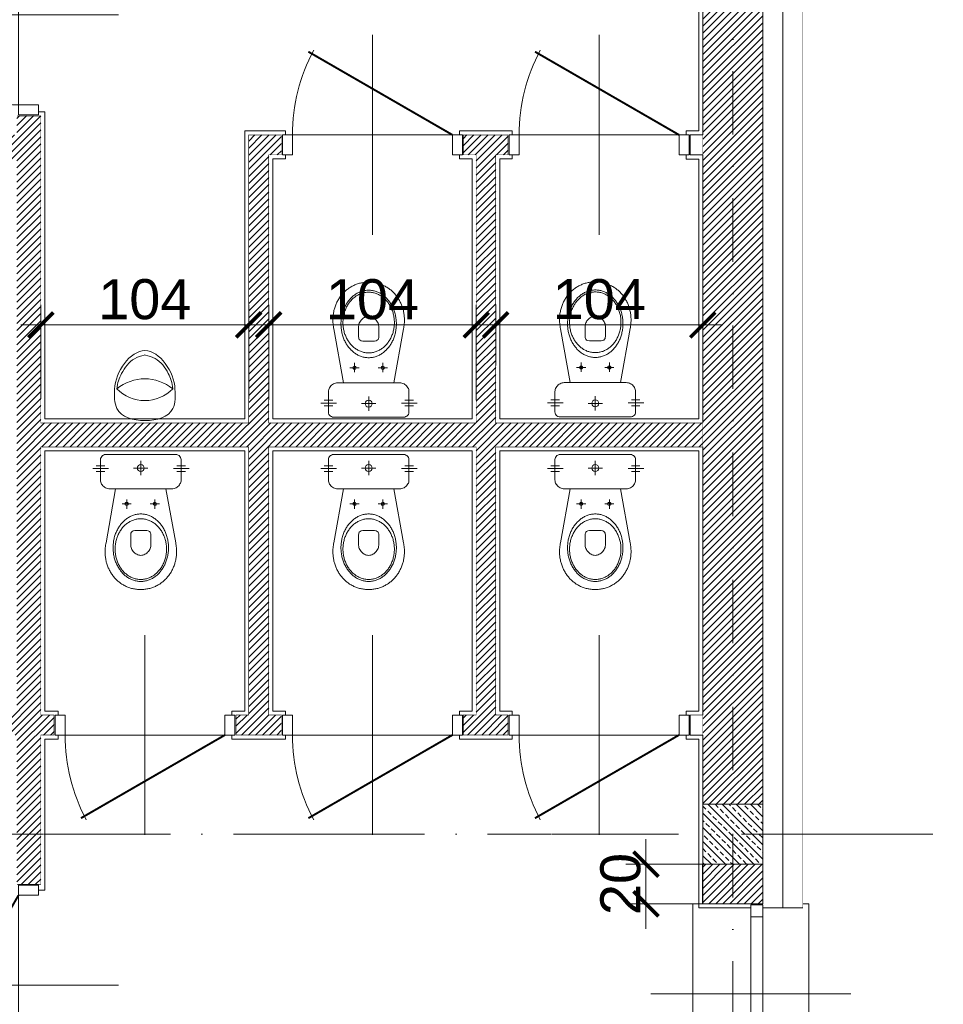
# Model space of a CAD drawing. Extents: x 4615668 to 9294084, y 5331114 to 10688993.
# Tile 24 of 181: x 4652300 to 4652762, y 5336147 to 5336640. Entities that reach past the tile are written whole.
import ezdxf
from ezdxf import colors
from ezdxf.entities.mleader import LeaderData, LeaderLine
from ezdxf.math import Vec2, Vec3

# ---------------------------------------------------------------- set-up
doc = ezdxf.new("R2010")
doc.units = 0
doc.header["$MEASUREMENT"] = 0
doc.linetypes.add('DASHDOT', pattern=[25.4, 12.7, -6.35, 0, -6.35])
doc.linetypes.add('l217_500', pattern=[2, 1.5, -0.5])
for name, color, linetype in [('DIM', 7, 'Continuous'), ('MEBLE', 41, 'Continuous'), ('sciany', 1, 'Continuous'), ('STOLARKA', 4, 'Continuous')]:
    doc.layers.add(name, color=color, linetype=linetype)
for name, color, linetype, lineweight in [('gr_klasy', 7, 'l217_500', 13), ('hatch', 253, 'Continuous', 0), ('ocieplenie', 214, 'Continuous', 13), ('Osie', 175, 'DASHDOT', 9), ('sciany - mur', 1, 'Continuous', 30), ('tynk', 252, 'Continuous', 5), ('WYPOSAŻENIE', 223, 'Continuous', 9)]:
    doc.layers.add(name, color=color, linetype=linetype, lineweight=lineweight)
doc.styles.add('Arial Narrow 20', font='arial.ttf', dxfattribs={"height": 20})
doc.styles.get("Standard").update_dxf_attribs({"font": 'txt.shx'})
doc.linetypes.add('BATTING', pattern='A,0.00254,-2.54,[134,ltypeshp.shx,S=2.54,R=0,X=-2.54,Y=0],-5.08,[134,ltypeshp.shx,S=2.54,R=180,X=2.54,Y=0],-2.54', length=10.16254)
doc.dimstyles.new('1do100 ok', dxfattribs={"dimscale": 0.5, "dimtxt": 12, "dimasz": 25, "dimexe": 20, "dimexo": 0, "dimgap": 5, "dimtad": 1, "dimdec": 0, "dimzin": 9, "dimtxsty": 'Arial Narrow 20', "dimblk": 'ARCHTICK', "dimcen": 3, "dimdle": 20, "dimclrd": 256, "dimclre": 256, "dimclrt": 256, "dimadec": 0, "dimazin": 2, "dimtfac": 1, "dimtdec": 0, "dimtix": 1, "dimtmove": 2, "dimatfit": 3, "dimldrblk": 'NONE', "dimfxl": 0, "dimtvp": 1, "dimtolj": 1, "dimtzin": 0, "dimlwd": 5, "dimlwe": 5, "dimarcsym": 0})

# ---------------------------------------------------------------- blocks, each defined once
blk = doc.blocks.new('G$C61CBF25F')
at = {"layer": 'Osie', "lineweight": 0, "ltscale": 2.5}
for p, q in [((1425, 0), (1425, 1880)), ((1525, 1240), (-5, 1240))]:
    blk.add_line(p, q, dxfattribs=at)
blk = doc.blocks.new('G$CF45FC2ED')
at = {"layer": 'STOLARKA', "color": 252, "linetype": 'Continuous', "lineweight": 0}
for p, q in [((45, 100), (45, 0)), ((85, 50), (5, 50))]:
    blk.add_line(p, q, dxfattribs=at)
at = {"layer": 'STOLARKA', "color": 252, "linetype": 'Continuous', "lineweight": 0, "const_width": 1}
blk.add_lwpolyline([(5, 50), (77.06, 91.6)], dxfattribs=at)
at = {"layer": 'STOLARKA', "color": 252, "linetype": 'Continuous', "lineweight": 0}
for points in [[(5, 40), (5, 50), (0, 50), (0, 40)], [(85, 40), (85, 50), (90, 50), (90, 40)]]:
    blk.add_lwpolyline(points, close=True, dxfattribs=at)
blk.add_arc((-5, 50), 90, 0, 28.0898, dxfattribs=at)
blk = doc.blocks.new('A$C074B312D')
at = {"layer": 'WYPOSAŻENIE', "linetype": 'Continuous'}
for points in [[(6.41, 67.54), (41.41, 67.54), (42.02, 67.48), (42.58, 67.29), (43.07, 66.99), (43.49, 66.6), (43.8, 66.13), (44, 65.6), (44.07, 65.03), (44.07, 65.03), (44.07, 54.82), (44.04, 54.29), (43.93, 53.77), (43.76, 53.27), (43.52, 52.8), (43.23, 52.35), (42.89, 51.93), (42.5, 51.56), (42.06, 51.23), (41.59, 50.95), (41.08, 50.72), (40.54, 50.55), (39.98, 50.44), (39.39, 50.41), (8.43, 50.41), (7.86, 50.44), (7.31, 50.55), (6.78, 50.72), (6.28, 50.95), (5.8, 51.23), (5.36, 51.56), (4.97, 51.93), (4.62, 52.35), (4.32, 52.79), (4.08, 53.27), (3.9, 53.77), (3.79, 54.29), (3.75, 54.82), (3.75, 65.03), (3.82, 65.6), (4.02, 66.13), (4.34, 66.6), (4.75, 66.99), (5.24, 67.29), (5.8, 67.48), (6.41, 67.54), (6.41, 67.54)], [(1.63, 61.95), (5.94, 61.95)], [(23.91, 62.48), (24.58, 62.35), (25.12, 61.98), (25.49, 61.43), (25.62, 60.77), (25.49, 60.1), (25.12, 59.56), (24.58, 59.19), (23.91, 59.05), (23.24, 59.19), (22.7, 59.56), (22.33, 60.1), (22.2, 60.77), (22.33, 61.43), (22.7, 61.98), (23.24, 62.35), (23.91, 62.48)], [(41.96, 61.95), (46.27, 61.95)], [(1.63, 59.02), (5.94, 59.02)], [(41.96, 59.02), (46.27, 59.02)], [(6.51, 23.42), (11.31, 50.41)], [(36.51, 50.41), (41.36, 23.4)], [(16.85, 43.65), (17.26, 43.54), (17.55, 43.25), (17.66, 42.84), (17.55, 42.44), (17.26, 42.15), (16.85, 42.04), (16.45, 42.15), (16.16, 42.44), (16.05, 42.84), (16.16, 43.25), (16.45, 43.54), (16.85, 43.65)], [(30.97, 43.65), (31.37, 43.54), (31.66, 43.25), (31.77, 42.84), (31.66, 42.44), (31.37, 42.15), (30.97, 42.04), (30.56, 42.15), (30.27, 42.44), (30.16, 42.84), (30.27, 43.25), (30.56, 43.54), (30.97, 43.65)], [(23.91, 37.81), (23.44, 37.8), (22.96, 37.77), (22.5, 37.72), (22.03, 37.66), (21.58, 37.57), (21.12, 37.47), (20.68, 37.34), (20.23, 37.2), (19.8, 37.05), (19.37, 36.88), (18.94, 36.69), (18.52, 36.48), (18.11, 36.26), (17.71, 36.02), (17.31, 35.77), (16.92, 35.5), (16.54, 35.22), (16.17, 34.92), (15.81, 34.61), (15.45, 34.28), (15.1, 33.95), (14.76, 33.59), (14.44, 33.23), (14.12, 32.85), (13.81, 32.47), (13.51, 32.07), (13.22, 31.65), (12.94, 31.23), (12.68, 30.8), (12.42, 30.35), (12.18, 29.9), (11.95, 29.44), (11.73, 28.96), (11.52, 28.48), (11.32, 27.99), (11.14, 27.49), (10.97, 26.98), (10.82, 26.46), (10.67, 25.94), (10.55, 25.4), (10.43, 24.87), (10.33, 24.32), (10.25, 23.77), (10.18, 23.21), (10.12, 22.65), (10.08, 22.08), (10.06, 21.5), (10.05, 20.92), (10.05, 20.92), (10.06, 20.34), (10.08, 19.77), (10.12, 19.2), (10.18, 18.64), (10.25, 18.08), (10.33, 17.53), (10.43, 16.98), (10.55, 16.44), (10.67, 15.91), (10.82, 15.39), (10.97, 14.87), (11.14, 14.36), (11.32, 13.86), (11.52, 13.37), (11.73, 12.89), (11.95, 12.41), (12.18, 11.95), (12.42, 11.49), (12.68, 11.05), (12.94, 10.62), (13.22, 10.19), (13.51, 9.78), (13.81, 9.38), (14.12, 8.99), (14.44, 8.62), (14.76, 8.25), (15.1, 7.9), (15.45, 7.56), (15.81, 7.24), (16.17, 6.93), (16.54, 6.63), (16.92, 6.35), (17.31, 6.08), (17.71, 5.83), (18.11, 5.59), (18.52, 5.37), (18.94, 5.16), (19.37, 4.97), (19.8, 4.8), (20.23, 4.64), (20.68, 4.5), (21.12, 4.38), (21.58, 4.28), (22.03, 4.19), (22.5, 4.13), (22.96, 4.08), (23.44, 4.05), (23.91, 4.04), (23.91, 4.04), (24.39, 4.05), (24.86, 4.08), (25.32, 4.13), (25.79, 4.19), (26.25, 4.28), (26.7, 4.38), (27.15, 4.5), (27.59, 4.64), (28.02, 4.8), (28.46, 4.97), (28.88, 5.16), (29.3, 5.37), (29.71, 5.59), (30.11, 5.83), (30.51, 6.08), (30.9, 6.35), (31.28, 6.63), (31.65, 6.93), (32.02, 7.24), (32.37, 7.56), (32.72, 7.9), (33.06, 8.25), (33.39, 8.62), (33.7, 8.99), (34.01, 9.38), (34.31, 9.78), (34.6, 10.19), (34.88, 10.62), (35.14, 11.05), (35.4, 11.49), (35.64, 11.95), (35.87, 12.41), (36.09, 12.89), (36.3, 13.37), (36.5, 13.86), (36.68, 14.36), (36.85, 14.87), (37, 15.39), (37.15, 15.91), (37.28, 16.44), (37.39, 16.98), (37.49, 17.53), (37.57, 18.08), (37.65, 18.64), (37.7, 19.2), (37.74, 19.77), (37.76, 20.34), (37.77, 20.92), (37.77, 20.92), (37.76, 21.5), (37.74, 22.08), (37.7, 22.65), (37.65, 23.21), (37.57, 23.77), (37.49, 24.32), (37.39, 24.87), (37.28, 25.4), (37.15, 25.94), (37, 26.46), (36.85, 26.98), (36.68, 27.49), (36.5, 27.99), (36.3, 28.48), (36.09, 28.96), (35.87, 29.44), (35.64, 29.9), (35.4, 30.35), (35.14, 30.8), (34.88, 31.23), (34.6, 31.65), (34.31, 32.07), (34.01, 32.47), (33.7, 32.85), (33.39, 33.23), (33.06, 33.59), (32.72, 33.95), (32.37, 34.28), (32.02, 34.61), (31.65, 34.92), (31.28, 35.22), (30.9, 35.5), (30.51, 35.77), (30.11, 36.02), (29.71, 36.26), (29.3, 36.48), (28.88, 36.69), (28.46, 36.88), (28.02, 37.05), (27.59, 37.2), (27.15, 37.34), (26.7, 37.47), (26.25, 37.57), (25.79, 37.66), (25.32, 37.72), (24.86, 37.77), (24.39, 37.8), (23.91, 37.81), (23.91, 37.81)], [(23.91, 35.41), (23.43, 35.4), (22.95, 35.37), (22.48, 35.31), (22.01, 35.24), (21.55, 35.15), (21.09, 35.04), (20.64, 34.91), (20.2, 34.76), (19.76, 34.6), (19.33, 34.41), (18.91, 34.21), (18.49, 33.99), (18.08, 33.76), (17.68, 33.51), (17.29, 33.24), (16.91, 32.96), (16.54, 32.66), (16.17, 32.34), (15.82, 32.02), (15.47, 31.68), (15.14, 31.32), (14.82, 30.95), (14.5, 30.57), (14.2, 30.18), (13.91, 29.77), (13.64, 29.35), (13.37, 28.92), (13.12, 28.48), (12.88, 28.03), (12.65, 27.57), (12.44, 27.09), (12.24, 26.61), (12.05, 26.12), (11.88, 25.62), (11.73, 25.11), (11.59, 24.6), (11.46, 24.07), (11.35, 23.54), (11.26, 23), (11.18, 22.46), (11.12, 21.91), (11.07, 21.35), (11.05, 20.79), (11.04, 20.22), (11.04, 20.22), (11.05, 19.65), (11.07, 19.09), (11.12, 18.53), (11.18, 17.98), (11.26, 17.44), (11.35, 16.9), (11.46, 16.37), (11.59, 15.84), (11.73, 15.33), (11.88, 14.82), (12.05, 14.32), (12.24, 13.83), (12.44, 13.35), (12.65, 12.87), (12.88, 12.41), (13.12, 11.96), (13.37, 11.52), (13.64, 11.09), (13.91, 10.67), (14.2, 10.26), (14.5, 9.87), (14.82, 9.49), (15.14, 9.12), (15.47, 8.76), (15.82, 8.42), (16.17, 8.1), (16.54, 7.78), (16.91, 7.48), (17.29, 7.2), (17.68, 6.93), (18.08, 6.68), (18.49, 6.45), (18.91, 6.23), (19.33, 6.03), (19.76, 5.84), (20.2, 5.68), (20.64, 5.53), (21.09, 5.4), (21.55, 5.29), (22.01, 5.2), (22.48, 5.13), (22.95, 5.07), (23.43, 5.04), (23.91, 5.03), (23.91, 5.03), (24.39, 5.04), (24.87, 5.07), (25.34, 5.13), (25.81, 5.2), (26.27, 5.29), (26.73, 5.4), (27.18, 5.53), (27.62, 5.68), (28.06, 5.84), (28.49, 6.03), (28.91, 6.23), (29.33, 6.45), (29.74, 6.68), (30.14, 6.93), (30.53, 7.2), (30.91, 7.48), (31.28, 7.78), (31.65, 8.1), (32, 8.42), (32.35, 8.76), (32.68, 9.12), (33, 9.49), (33.32, 9.87), (33.62, 10.26), (33.91, 10.67), (34.19, 11.09), (34.45, 11.52), (34.7, 11.96), (34.94, 12.41), (35.17, 12.87), (35.38, 13.35), (35.58, 13.83), (35.77, 14.32), (35.94, 14.82), (36.09, 15.33), (36.24, 15.84), (36.36, 16.37), (36.47, 16.9), (36.56, 17.44), (36.64, 17.98), (36.7, 18.53), (36.75, 19.09), (36.77, 19.65), (36.78, 20.22), (36.78, 20.22), (36.77, 20.79), (36.75, 21.35), (36.7, 21.91), (36.64, 22.46), (36.56, 23), (36.47, 23.54), (36.36, 24.07), (36.24, 24.6), (36.09, 25.11), (35.94, 25.62), (35.77, 26.12), (35.58, 26.61), (35.38, 27.09), (35.17, 27.57), (34.94, 28.03), (34.7, 28.48), (34.45, 28.92), (34.19, 29.35), (33.91, 29.77), (33.62, 30.18), (33.32, 30.57), (33, 30.95), (32.68, 31.32), (32.35, 31.68), (32, 32.02), (31.65, 32.34), (31.28, 32.66), (30.91, 32.96), (30.53, 33.24), (30.14, 33.51), (29.74, 33.76), (29.33, 33.99), (28.91, 34.21), (28.49, 34.41), (28.06, 34.6), (27.62, 34.76), (27.18, 34.91), (26.73, 35.04), (26.27, 35.15), (25.81, 35.24), (25.34, 35.31), (24.87, 35.37), (24.39, 35.4), (23.91, 35.41), (23.91, 35.41)], [(23.68, 29.5), (20.97, 29.5), (20.17, 29.4), (19.6, 29.11), (19.23, 28.71), (19.01, 28.25), (18.91, 27.79), (18.88, 27.39), (18.87, 22.14), (18.91, 21.57), (19.03, 21.02), (19.22, 20.48), (19.46, 19.97), (19.77, 19.48), (20.12, 19.03), (20.51, 18.62), (20.94, 18.24), (21.4, 17.92), (21.89, 17.64), (22.38, 17.41), (22.89, 17.25), (23.4, 17.15), (23.91, 17.11), (24.41, 17.15), (24.93, 17.25), (25.43, 17.42), (25.93, 17.64), (26.42, 17.92), (26.88, 18.25), (27.31, 18.62), (27.7, 19.04), (28.05, 19.5), (28.36, 19.98), (28.6, 20.5), (28.79, 21.04), (28.91, 21.59), (28.95, 22.17), (28.95, 22.17), (28.95, 27.4), (28.92, 27.8), (28.82, 28.26), (28.6, 28.72), (28.23, 29.11), (27.66, 29.4), (26.86, 29.5), (23.68, 29.5)], [(6.02, 18.97), (6.03, 19.61), (6.06, 20.24), (6.11, 20.88), (6.18, 21.52), (6.27, 22.15), (6.38, 22.79), (6.51, 23.42)], [(41.36, 23.4), (41.47, 22.77), (41.57, 22.14), (41.65, 21.5), (41.72, 20.87), (41.77, 20.23), (41.79, 19.6), (41.8, 18.97)], [(23.87, 0), (23.34, 0.01), (22.82, 0.03), (22.3, 0.07), (21.78, 0.12), (21.27, 0.19), (20.77, 0.27), (20.28, 0.36), (19.78, 0.47), (19.3, 0.59), (18.82, 0.73), (18.35, 0.87), (17.88, 1.04), (17.42, 1.21), (16.97, 1.4), (16.52, 1.6), (16.08, 1.81), (15.65, 2.03), (15.23, 2.27), (14.81, 2.51), (14.4, 2.77), (14, 3.04), (13.61, 3.32), (13.22, 3.61), (12.85, 3.91), (12.48, 4.22), (12.12, 4.54), (11.77, 4.88), (11.42, 5.22), (11.09, 5.57), (10.77, 5.93), (10.45, 6.3), (10.15, 6.68), (9.85, 7.06), (9.56, 7.46), (9.29, 7.86), (9.02, 8.27), (8.77, 8.69), (8.52, 9.12), (8.29, 9.56), (8.06, 10), (7.85, 10.45), (7.64, 10.9), (7.45, 11.37), (7.27, 11.84), (7.1, 12.31), (6.95, 12.79), (6.8, 13.28), (6.67, 13.77), (6.55, 14.27), (6.44, 14.78), (6.34, 15.28), (6.25, 15.8), (6.18, 16.32), (6.12, 16.84), (6.08, 17.37), (6.04, 17.9), (6.02, 18.43), (6.02, 18.97)], [(41.8, 18.97), (41.8, 18.43), (41.78, 17.9), (41.74, 17.37), (41.7, 16.84), (41.64, 16.32), (41.56, 15.8), (41.48, 15.28), (41.38, 14.78), (41.27, 14.27), (41.15, 13.77), (41.01, 13.28), (40.86, 12.79), (40.71, 12.31), (40.54, 11.84), (40.35, 11.37), (40.16, 10.9), (39.96, 10.45), (39.74, 10), (39.51, 9.56), (39.28, 9.12), (39.03, 8.69), (38.77, 8.27), (38.5, 7.86), (38.23, 7.46), (37.94, 7.06), (37.64, 6.68), (37.33, 6.3), (37.01, 5.93), (36.69, 5.57), (36.35, 5.22), (36.01, 4.88), (35.65, 4.54), (35.29, 4.22), (34.92, 3.91), (34.54, 3.61), (34.16, 3.32), (33.76, 3.04), (33.36, 2.77), (32.95, 2.51), (32.53, 2.27), (32.1, 2.03), (31.67, 1.81), (31.23, 1.6), (30.78, 1.4), (30.33, 1.21), (29.86, 1.04), (29.4, 0.87), (28.92, 0.73), (28.44, 0.59), (27.96, 0.47), (27.46, 0.36), (26.97, 0.27), (26.46, 0.19), (25.95, 0.12), (25.44, 0.07), (24.92, 0.03), (24.4, 0.01), (23.87, 0)]]:
    blk.add_lwpolyline(points, dxfattribs=at)
at = {"layer": 'WYPOSAŻENIE', "linetype": 'DASHDOT'}
for points in [[(23.91, 64.37), (23.91, 57.16)], [(0, 60.5), (7.82, 60.5)], [(20.33, 60.77), (27.5, 60.77)], [(40.32, 60.5), (48.15, 60.5)], [(16.85, 45), (16.85, 40.36)], [(30.97, 45), (30.97, 40.36)], [(14.57, 42.84), (19.15, 42.84)], [(28.68, 42.84), (33.27, 42.84)]]:
    blk.add_lwpolyline(points, dxfattribs=at)
blk = doc.blocks.new('G$C8361AC1F')
at = {"layer": 'STOLARKA', "color": 252, "linetype": 'Continuous', "lineweight": 0}
for p, q in [((50, 100), (50, 0)), ((5, 50), (95, 50))]:
    blk.add_line(p, q, dxfattribs=at)
at = {"layer": 'STOLARKA', "color": 252, "linetype": 'Continuous', "lineweight": 0, "const_width": 1}
blk.add_lwpolyline([(95, 50), (15.33, 96)], dxfattribs=at)
at = {"layer": 'STOLARKA', "color": 252, "linetype": 'Continuous', "lineweight": 0}
for points in [[(5, 40), (5, 50), (0, 50), (0, 40)], [(95, 40), (95, 50), (100, 50), (100, 40)]]:
    blk.add_lwpolyline(points, close=True, dxfattribs=at)
blk.add_arc((95, 50), 90, 148.7267, 180, dxfattribs=at)
blk = doc.blocks.new('G$CBE4ACA2F')
at = {"layer": 'WYPOSAŻENIE'}
for centre, radius, start, end in [((15.21, 5.45), 19.55, 44.3064, 135.6936), ((15.21, 36.18), 22.07, 230.6658, 309.3342), ((15.18, 3.17), 1, 255.0599, 285.4404)]:
    blk.add_arc(centre, radius, start, end, dxfattribs=at)
at = {"layer": 'WYPOSAŻENIE', "start_tangent": (-0.054308, 1.087325), "end_tangent": (-0.03767, -1.085582)}
blk.add_spline([(0.12, 19.32), (1.14, 29), (15.14, 35), (29.14, 29), (30.29, 19.32)], degree=3, dxfattribs=at)
at = {"layer": 'WYPOSAŻENIE'}
for points, knots in [([(0.12, 19.32), (0.43, 10.65), (15.1, -10.65), (30.01, 10.64), (30.29, 19.32)], [11.078706, 11.078706, 11.078706, 11.078706, 35.318033, 59.628415, 59.628415, 59.628415, 59.628415]), ([(1.22, 19.11), (1.37, 15.99), (3.43, 10.6), (8.28, 4.04), (13.21, 2.66), (14.93, 2.2)], [0.853141, 0.853141, 0.853141, 0.853141, 8.412233, 18.267271, 23.52157, 23.52157, 23.52157, 23.52157]), ([(29.2, 19.11), (28.9, 16.15), (26.88, 10.72), (22.08, 4.1), (17.17, 2.68), (15.45, 2.21)], [0.798089, 0.798089, 0.798089, 0.798089, 8.412233, 18.267271, 23.52157, 23.52157, 23.52157, 23.52157])]:
    blk.add_open_spline(points, degree=3, knots=knots, dxfattribs=at)
blk = doc.blocks.new('_ArchTick')
at = {"color": 0, "linetype": 'ByBlock', "const_width": 0.15}
blk.add_lwpolyline([(-0.5, -0.5), (0.5, 0.5)], dxfattribs=at)
blk = doc.blocks.new('*D3080')
at = {"layer": 'Defpoints', "color": 0}
for p in [(4652414.83, 5336487.24), (4652310.83, 5336450.25), (4652414.83, 5336450.25)]:
    blk.add_point(p, dxfattribs=at)
at = {"layer": 'DIM', "lineweight": 5, "ltscale": 40}
for p, q in [((4652310.83, 5336450.25), (4652310.83, 5336497.24)), ((4652414.83, 5336450.25), (4652414.83, 5336497.24)), ((4652300.83, 5336487.24), (4652424.83, 5336487.24))]:
    blk.add_line(p, q, dxfattribs=at)
at = {"layer": 'DIM', "linetype": 'ByBlock', "lineweight": 5, "xscale": 12.5, "yscale": 12.5, "zscale": 12.5, "rotation": 180}
blk.add_blockref('_ArchTick', (4652310.83, 5336487.24), dxfattribs=at)
at = {"layer": 'DIM', "linetype": 'ByBlock', "lineweight": 5, "xscale": 12.5, "yscale": 12.5, "zscale": 12.5}
blk.add_blockref('_ArchTick', (4652414.83, 5336487.24), dxfattribs=at)
at = {"layer": 'DIM', "lineweight": 0, "ltscale": 40, "insert": (4652362.83, 5336499.95), "char_height": 20, "attachment_point": 5, "style": 'Arial Narrow 20'}
blk.add_mtext('\\A1;104', dxfattribs=at)
blk = doc.blocks.new('_None')
blk = doc.blocks.new('*D3081')
at = {"layer": 'Defpoints', "color": 0}
for p in [(4652528.63, 5336487.24), (4652424.83, 5336438.18), (4652528.63, 5336438.18)]:
    blk.add_point(p, dxfattribs=at)
at = {"layer": 'DIM', "lineweight": 5, "ltscale": 40}
for p, q in [((4652424.83, 5336449.74), (4652424.83, 5336497.24)), ((4652528.63, 5336449.74), (4652528.63, 5336497.24)), ((4652414.83, 5336487.24), (4652538.63, 5336487.24))]:
    blk.add_line(p, q, dxfattribs=at)
at = {"layer": 'DIM', "linetype": 'ByBlock', "lineweight": 5, "xscale": 12.5, "yscale": 12.5, "zscale": 12.5, "rotation": 180}
blk.add_blockref('_ArchTick', (4652424.83, 5336487.24), dxfattribs=at)
at = {"layer": 'DIM', "linetype": 'ByBlock', "lineweight": 5, "xscale": 12.5, "yscale": 12.5, "zscale": 12.5}
blk.add_blockref('_ArchTick', (4652528.63, 5336487.24), dxfattribs=at)
at = {"layer": 'DIM', "lineweight": 0, "ltscale": 40, "insert": (4652476.73, 5336499.95), "char_height": 20, "attachment_point": 5, "style": 'Arial Narrow 20'}
blk.add_mtext('\\A1;104', dxfattribs=at)
blk = doc.blocks.new('*D3082')
at = {"layer": 'Defpoints', "color": 0}
for p in [(4652641.99, 5336487.25), (4652538.41, 5336466.96), (4652641.99, 5336466.96)]:
    blk.add_point(p, dxfattribs=at)
at = {"layer": 'DIM', "lineweight": 5, "ltscale": 40}
for p, q in [((4652538.41, 5336466.96), (4652538.41, 5336497.25)), ((4652641.99, 5336466.96), (4652641.99, 5336497.25)), ((4652528.41, 5336487.25), (4652651.99, 5336487.25))]:
    blk.add_line(p, q, dxfattribs=at)
at = {"layer": 'DIM', "linetype": 'ByBlock', "lineweight": 5, "xscale": 12.5, "yscale": 12.5, "zscale": 12.5, "rotation": 180}
blk.add_blockref('_ArchTick', (4652538.41, 5336487.25), dxfattribs=at)
at = {"layer": 'DIM', "linetype": 'ByBlock', "lineweight": 5, "xscale": 12.5, "yscale": 12.5, "zscale": 12.5}
blk.add_blockref('_ArchTick', (4652641.99, 5336487.25), dxfattribs=at)
at = {"layer": 'DIM', "lineweight": 0, "ltscale": 40, "insert": (4652590.2, 5336499.97), "char_height": 20, "attachment_point": 5, "style": 'Arial Narrow 20'}
blk.add_mtext('\\A1;104', dxfattribs=at)
blk = doc.blocks.new('G$C772A7A8F')
at = {"layer": 'STOLARKA', "color": 5, "lineweight": 0}
blk.add_line((100, 45), (0, 45), dxfattribs=at)
for points in [[(24, 0), (21, 0), (21, 90), (24, 90)], [(76, 0), (79, 0), (79, 90), (76, 90)]]:
    blk.add_lwpolyline(points, dxfattribs=at)
for points in [[(56, 89.5), (56, 83.5), (50, 83.5), (50, 89.5)], [(56, 83.5), (56, 6.5), (50, 6.5), (50, 83.5)], [(56, 0.5), (56, 6.5), (50, 6.5), (50, 0.5)]]:
    blk.add_lwpolyline(points, close=True, dxfattribs=at)
blk = doc.blocks.new('*D3097')
at = {"layer": 'Defpoints', "color": 0}
for p in [(4652613.56, 5336217.42), (4652642.35, 5336217.42), (4652641.99, 5336197.67)]:
    blk.add_point(p, dxfattribs=at)
at = {"layer": 'DIM', "lineweight": 5, "ltscale": 40}
for p, q in [((4652613.56, 5336217.42), (4652613.56, 5336229.92)), ((4652613.56, 5336187.67), (4652613.56, 5336227.42)), ((4652642.35, 5336217.42), (4652603.56, 5336217.42)), ((4652641.99, 5336197.67), (4652603.56, 5336197.67)), ((4652613.56, 5336197.67), (4652613.56, 5336185.17))]:
    blk.add_line(p, q, dxfattribs=at)
at = {"layer": 'DIM', "linetype": 'ByBlock', "lineweight": 5, "xscale": 12.5, "yscale": 12.5, "zscale": 12.5}
for p, rotation in [((4652613.56, 5336217.42), 270), ((4652613.56, 5336197.67), 90)]:
    blk.add_blockref('_ArchTick', p, dxfattribs=dict(at, rotation=rotation))
at = {"layer": 'DIM', "lineweight": 0, "ltscale": 40, "insert": (4652600.85, 5336207.54), "char_height": 20, "attachment_point": 5, "rotation": 90, "style": 'Arial Narrow 20'}
blk.add_mtext('\\A1;20', dxfattribs=at)
blk = doc.blocks.new('*D3162')
at = {"layer": 'Defpoints', "color": 0}
for p in [(4652756.99, 5336232.42), (4652910.08, 5336232.42), (4652767.63, 5335668.94)]:
    blk.add_point(p, dxfattribs=at)
at = {"layer": 'DIM', "lineweight": 5, "ltscale": 40}
for p, q in [((4652910.08, 5335658.94), (4652910.08, 5336242.42)), ((4652872.58, 5336232.42), (4652920.08, 5336232.42)), ((4652872.58, 5335668.94), (4652920.08, 5335668.94))]:
    blk.add_line(p, q, dxfattribs=at)
at = {"layer": 'DIM', "linetype": 'ByBlock', "lineweight": 5, "xscale": 12.5, "yscale": 12.5, "zscale": 12.5}
for p, rotation in [((4652910.08, 5336232.42), 90), ((4652910.08, 5335668.94), 270)]:
    blk.add_blockref('_ArchTick', p, dxfattribs=dict(at, rotation=rotation))
at = {"layer": 'DIM', "lineweight": 0, "ltscale": 40, "insert": (4652897.36, 5335950.68), "char_height": 20, "attachment_point": 5, "rotation": 90, "style": 'Arial Narrow 20'}
blk.add_mtext('\\A1;563', dxfattribs=at)
blk = doc.blocks.new('*D3163')
at = {"layer": 'Defpoints', "color": 0}
for p in [(4652756.08, 5336772.42), (4652910.08, 5336772.42), (4652756.99, 5336232.42)]:
    blk.add_point(p, dxfattribs=at)
at = {"layer": 'DIM', "lineweight": 5, "ltscale": 40}
for p, q in [((4652910.08, 5336222.42), (4652910.08, 5336782.42)), ((4652872.58, 5336772.42), (4652920.08, 5336772.42)), ((4652872.58, 5336232.42), (4652920.08, 5336232.42))]:
    blk.add_line(p, q, dxfattribs=at)
at = {"layer": 'DIM', "linetype": 'ByBlock', "lineweight": 5, "xscale": 12.5, "yscale": 12.5, "zscale": 12.5}
for p, rotation in [((4652910.08, 5336772.42), 90), ((4652910.08, 5336232.42), 270)]:
    blk.add_blockref('_ArchTick', p, dxfattribs=dict(at, rotation=rotation))
at = {"layer": 'DIM', "lineweight": 0, "ltscale": 40, "insert": (4652897.37, 5336502.42), "char_height": 20, "attachment_point": 5, "rotation": 90, "style": 'Arial Narrow 20'}
blk.add_mtext('\\A1;540', dxfattribs=at)
blk = doc.blocks.new('*D3165')
at = {"layer": 'Defpoints', "color": 0}
for p in [(4652671.99, 5336790.98), (4652671.99, 5335079.91), (4652978.13, 5335079.91)]:
    blk.add_point(p, dxfattribs=at)
at = {"layer": 'DIM', "lineweight": 5, "ltscale": 40}
for p, q in [((4652978.13, 5336800.98), (4652978.13, 5335069.91)), ((4652940.63, 5336790.98), (4652988.13, 5336790.98)), ((4652940.63, 5335079.91), (4652988.13, 5335079.91))]:
    blk.add_line(p, q, dxfattribs=at)
at = {"layer": 'DIM', "linetype": 'ByBlock', "lineweight": 5, "xscale": 12.5, "yscale": 12.5, "zscale": 12.5}
for p, rotation in [((4652978.13, 5336790.98), 90), ((4652978.13, 5335079.91), 270)]:
    blk.add_blockref('_ArchTick', p, dxfattribs=dict(at, rotation=rotation))
at = {"layer": 'DIM', "lineweight": 0, "ltscale": 40, "insert": (4652965.58, 5335935.44), "char_height": 20, "attachment_point": 5, "rotation": 90, "style": 'Arial Narrow 20'}
blk.add_mtext('\\A1;1711', dxfattribs=at)

msp = doc.modelspace()

# ---------------------------------------------------------------- hatches: boundary and pattern name
at = {"layer": 'hatch', "lineweight": 0, "ltscale": 40, "transparency": 33554687}
h = msp.add_hatch(dxfattribs=at)
h.set_pattern_fill('ANSI31', color=256, scale=20)
h.set_pattern_definition([(45, (18685.5151, -10341.5573), (-1.767766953, 1.767766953), [])])
h.paths.add_polyline_path([(4652641.992, 5336772.413), (4652641.992, 5336787.413), (4652231.992, 5336787.413), (4652231.992, 5336772.413), (4652641.992, 5336772.413)], is_closed=False)
h.paths.add_polyline_path([(4652641.992, 5336757.413), (4652641.992, 5336772.413), (4652231.992, 5336772.413), (4652231.992, 5336757.413), (4652641.992, 5336757.413)], is_closed=False)
h.paths.add_polyline_path([(4652298.83, 5336693.78), (4652310.83, 5336693.78), (4652310.83, 5336757.413), (4652298.83, 5336757.413), (4652298.83, 5336693.78)], is_closed=False)
h.paths.add_polyline_path([(4652101.992, 5336772.413), (4652101.992, 5336757.413), (4652141.992, 5336757.413), (4652141.992, 5336772.413), (4652101.992, 5336772.413)], is_closed=False)
h.paths.add_polyline_path([(4652101.992, 5336787.413), (4652101.992, 5336772.413), (4652141.992, 5336772.413), (4652141.992, 5336787.413), (4652101.992, 5336787.413)], is_closed=False)
h.paths.add_polyline_path([(4652051.492, 5336787.416), (4652051.492, 5336772.413), (4652071.992, 5336772.413), (4652071.992, 5336787.416), (4652051.492, 5336787.416)], is_closed=False)
h.paths.add_polyline_path([(4652051.492, 5336757.413), (4652071.992, 5336757.413), (4652071.992, 5336772.413), (4652051.492, 5336772.413), (4652051.492, 5336757.413)], is_closed=False)
h.paths.add_polyline_path([(4652086.992, 5336757.413), (4652071.992, 5336757.413), (4652071.992, 5336693.78), (4652086.992, 5336693.78), (4652086.992, 5336757.413)], is_closed=False)
h.paths.add_polyline_path([(4652090.992, 5336757.413), (4652086.992, 5336757.413), (4652086.992, 5336693.78), (4652090.992, 5336693.78), (4652090.992, 5336757.413)], is_closed=False)
h.paths.add_polyline_path([(4652656.992, 5336738.663), (4652671.992, 5336738.663), (4652671.992, 5336757.413), (4652656.992, 5336757.413), (4652656.992, 5336738.663)], is_closed=False)
h.paths.add_polyline_path([(4652656.992, 5336738.663), (4652656.992, 5336757.413), (4652641.992, 5336757.413), (4652641.992, 5336738.663), (4652656.992, 5336738.663)], is_closed=False)
h.paths.add_polyline_path([(4652656.992, 5336247.413), (4652671.992, 5336247.413), (4652671.992, 5336648.663), (4652656.992, 5336648.663), (4652656.992, 5336247.413)], is_closed=False)
h.paths.add_polyline_path([(4652641.992, 5336247.413), (4652656.992, 5336247.413), (4652656.992, 5336648.663), (4652641.992, 5336648.663), (4652641.992, 5336247.413)], is_closed=False)
h.paths.add_polyline_path([(4652538.414, 5336438.174), (4652538.414, 5336572.28), (4652544.594, 5336572.28), (4652544.594, 5336582.28), (4652522.228, 5336582.28), (4652522.228, 5336572.28), (4652528.625, 5336572.28), (4652528.625, 5336438.174), (4652424.83, 5336438.174), (4652424.83, 5336572.28), (4652431.228, 5336572.28), (4652431.228, 5336582.28), (4652414.83, 5336582.28), (4652414.83, 5336438.174), (4652310.83, 5336438.174), (4652310.83, 5336591.78), (4652298.83, 5336591.78), (4652298.83, 5336582.28), (4652090.992, 5336582.28), (4652090.992, 5336591.78), (4652086.992, 5336591.78), (4652086.992, 5336454.569), (4652090.992, 5336454.569), (4652090.992, 5336570.28), (4652298.83, 5336570.28), (4652298.83, 5336294.069), (4652090.992, 5336294.069), (4652090.992, 5336282.069), (4652298.83, 5336282.069), (4652298.83, 5336232.413), (4652310.83, 5336232.413), (4652310.83, 5336282.069), (4652317.433, 5336282.069), (4652317.433, 5336292.069), (4652310.83, 5336292.069), (4652310.83, 5336426.199), (4652414.83, 5336426.199), (4652414.83, 5336292.069), (4652408.433, 5336292.069), (4652408.433, 5336282.069), (4652431.228, 5336282.069), (4652431.228, 5336292.069), (4652424.83, 5336292.069), (4652424.83, 5336426.199), (4652528.625, 5336426.199), (4652528.625, 5336292.069), (4652522.228, 5336292.069), (4652522.228, 5336282.069), (4652544.594, 5336282.069), (4652544.594, 5336292.069), (4652538.414, 5336292.069), (4652538.414, 5336426.199), (4652641.992, 5336426.199), (4652641.992, 5336438.174), (4652538.414, 5336438.174)], is_closed=False)
h.paths.add_polyline_path([(4652071.992, 5336591.78), (4652071.992, 5336454.569), (4652086.992, 5336454.569), (4652086.992, 5336591.78), (4652071.992, 5336591.78)], is_closed=False)
h.paths.add_polyline_path([(4652086.992, 5336353.569), (4652071.992, 5336353.569), (4652071.992, 5336247.413), (4652086.992, 5336247.413), (4652086.992, 5336353.569)], is_closed=False)
h.paths.add_polyline_path([(4652090.915, 5336353.569), (4652086.992, 5336353.569), (4652086.992, 5336247.413), (4652090.992, 5336247.413), (4652090.992, 5336294.069), (4652090.915, 5336294.069), (4652090.915, 5336353.569)], is_closed=False)
h.paths.add_polyline_path([(4652298.83, 5336232.413), (4652298.83, 5336207.413), (4652310.83, 5336207.413), (4652310.83, 5336232.413), (4652298.83, 5336232.413)], is_closed=False)
h.paths.add_polyline_path([(4652071.992, 5336207.413), (4652086.992, 5336207.413), (4652086.992, 5336217.413), (4652071.992, 5336217.413), (4652071.992, 5336207.413)], is_closed=False)
h.paths.add_polyline_path([(4652086.992, 5336207.413), (4652090.992, 5336207.413), (4652090.992, 5336217.413), (4652086.992, 5336217.413), (4652086.992, 5336207.413)], is_closed=False)
h.paths.add_polyline_path([(4652641.992, 5336197.663), (4652656.992, 5336197.663), (4652656.992, 5336217.413), (4652641.992, 5336217.413), (4652641.992, 5336197.663)], is_closed=False)
h.paths.add_polyline_path([(4652671.992, 5336197.663), (4652671.992, 5336217.413), (4652656.992, 5336217.413), (4652656.992, 5336197.663), (4652671.992, 5336197.663)], is_closed=False)
h = msp.add_hatch(dxfattribs=at)
h.set_pattern_fill('ANSI33', color=256, scale=20, angle=90)
h.set_pattern_definition([(135, (13537.804, -10881.5546), (-3.535533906, -3.535533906), []), (135, (13537.804, -10878.019), (-3.535533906, -3.535533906), [2.5, -1.25])])
h.paths.add_polyline_path([(4652641.992, 5336217.416), (4652671.992, 5336217.416), (4652671.992, 5336247.416), (4652641.992, 5336247.416)])

# ---------------------------------------------------------------- linework, layer by layer
at = {"layer": 'gr_klasy', "linetype": 'BATTING', "lineweight": 0}
msp.add_lwpolyline([(4652681.992, 5336195.666), (4652681.992, 5336649.666)], dxfattribs=at)
at = {"layer": 'ocieplenie', "lineweight": 0}
msp.add_line((4652671.992, 5336195.666), (4652691.992, 5336195.666), dxfattribs=at)
at = {"layer": 'ocieplenie', "lineweight": 0, "const_width": 0.2}
msp.add_lwpolyline([(4652049.492, 5336787.419), (4652049.492, 5336807.416), (4652691.992, 5336807.416), (4652691.992, 5336195.666), (4652671.992, 5336195.666)], dxfattribs=at)
at = {"layer": 'Osie', "lineweight": 0, "ltscale": 5}
msp.add_line((4652756.992, 5336232.416), (4651436.838, 5336232.416), dxfattribs=at)
at = {"layer": 'sciany', "ltscale": 40}
for points, const_width in [([(4652641.992, 5336247.416), (4652671.992, 5336247.416), (4652671.992, 5336757.416), (4652641.992, 5336757.416)], 0.3), ([(4652641.992, 5336217.416), (4652671.992, 5336217.416), (4652671.992, 5336247.416), (4652641.992, 5336247.416)], 0.5), ([(4652641.992, 5336197.666), (4652671.992, 5336197.666), (4652671.992, 5336217.416), (4652641.992, 5336217.416)], 0.3)]:
    msp.add_lwpolyline(points, close=True, dxfattribs=dict(at, const_width=const_width))
at = {"layer": 'sciany', "ltscale": 40, "const_width": 0.3}
for points in [[(4652641.992, 5336438.177), (4652538.414, 5336438.177), (4652538.414, 5336572.283), (4652544.594, 5336572.283), (4652544.594, 5336582.283), (4652522.228, 5336582.283), (4652522.228, 5336572.283), (4652528.625, 5336572.283), (4652528.625, 5336438.177), (4652424.83, 5336438.177), (4652424.83, 5336572.283), (4652431.228, 5336572.283), (4652431.228, 5336582.283), (4652414.83, 5336582.283), (4652414.83, 5336438.177), (4652310.83, 5336438.177), (4652310.83, 5336591.783), (4652298.83, 5336591.783)], [(4652641.992, 5336582.283), (4652635.594, 5336582.283), (4652635.594, 5336572.283), (4652641.992, 5336572.283)]]:
    msp.add_lwpolyline(points, dxfattribs=at)
at = {"layer": 'sciany - mur', "lineweight": 0, "ltscale": 40}
for p, q in [((4652641.992, 5336582.283), (4652641.992, 5336756.416)), ((4652671.992, 5336756.416), (4652671.992, 5336197.666)), ((4652635.594, 5336572.283), (4652635.594, 5336582.283)), ((4652635.594, 5336582.283), (4652641.992, 5336582.283)), ((4652641.992, 5336572.283), (4652635.594, 5336572.283)), ((4652641.992, 5336438.177), (4652641.992, 5336572.283)), ((4652641.992, 5336292.071), (4652641.992, 5336426.202)), ((4652635.594, 5336282.071), (4652635.594, 5336292.071)), ((4652641.992, 5336282.071), (4652635.594, 5336282.071)), ((4652641.992, 5336197.666), (4652641.992, 5336282.071)), ((4652671.992, 5336197.666), (4652641.992, 5336197.666))]:
    msp.add_line(p, q, dxfattribs=at)
at = {"layer": 'sciany - mur', "lineweight": 0, "ltscale": 40, "const_width": 0.3}
for points in [[(4652641.992, 5336426.202), (4652538.414, 5336426.202), (4652538.414, 5336292.071), (4652544.594, 5336292.071), (4652544.594, 5336282.071), (4652522.228, 5336282.071), (4652522.228, 5336292.071), (4652528.625, 5336292.071), (4652528.625, 5336426.202), (4652424.83, 5336426.202), (4652424.83, 5336292.071), (4652431.228, 5336292.071), (4652431.228, 5336282.071), (4652408.433, 5336282.071), (4652408.433, 5336292.071), (4652414.83, 5336292.071), (4652414.83, 5336426.202), (4652310.83, 5336426.202), (4652310.83, 5336292.071), (4652317.433, 5336292.071), (4652317.433, 5336282.071), (4652310.83, 5336282.071), (4652310.83, 5336207.416), (4652298.83, 5336207.416)], [(4652641.992, 5336292.071), (4652635.594, 5336292.071), (4652635.594, 5336282.071), (4652641.992, 5336282.071), (4652641.992, 5336282.071), (4652641.992, 5336282.071)]]:
    msp.add_lwpolyline(points, dxfattribs=at)
at = {"layer": 'tynk', "lineweight": 0, "ltscale": 40}
for points in [[(4652086.415, 5336691.783), (4652092.992, 5336691.783), (4652092.992, 5336755.416), (4652296.83, 5336755.416), (4652296.83, 5336691.783), (4652312.83, 5336691.783), (4652312.83, 5336755.417), (4652639.992, 5336755.55), (4652639.992, 5336584.283), (4652633.594, 5336584.283), (4652633.594, 5336582.283)], [(4652433.228, 5336582.283), (4652433.228, 5336584.283), (4652412.83, 5336584.283), (4652412.83, 5336440.177), (4652312.83, 5336440.177), (4652312.83, 5336593.783), (4652309.66, 5336593.783)], [(4652546.594, 5336582.283), (4652546.594, 5336584.283), (4652520.325, 5336584.283), (4652520.324, 5336582.283)], [(4652520.315, 5336572.283), (4652520.313, 5336570.283), (4652526.625, 5336570.283), (4652526.625, 5336440.177), (4652426.83, 5336440.177), (4652426.83, 5336570.283), (4652433.228, 5336570.283), (4652433.228, 5336572.283)], [(4652633.594, 5336572.283), (4652633.594, 5336570.201), (4652639.991, 5336570.201), (4652639.992, 5336440.177), (4652540.414, 5336440.177), (4652540.414, 5336570.283), (4652546.594, 5336570.283), (4652546.594, 5336572.283)], [(4652319.433, 5336292.071), (4652319.433, 5336294.071), (4652312.83, 5336294.071), (4652312.83, 5336424.202), (4652412.83, 5336424.202), (4652412.83, 5336294.071), (4652406.433, 5336294.071), (4652406.433, 5336292.071)], [(4652433.228, 5336292.071), (4652433.228, 5336294.071), (4652426.83, 5336294.071), (4652426.83, 5336424.202), (4652526.625, 5336424.202), (4652526.625, 5336294.071), (4652520.228, 5336294.071), (4652520.228, 5336292.071)], [(4652546.594, 5336292.071), (4652546.594, 5336294.071), (4652540.414, 5336294.071), (4652540.414, 5336424.202), (4652639.992, 5336424.202), (4652639.992, 5336294.071), (4652633.594, 5336294.071), (4652633.594, 5336292.071)], [(4652309.66, 5336204.416), (4652312.83, 5336204.416), (4652312.83, 5336280.071), (4652319.433, 5336280.071), (4652319.433, 5336282.071)], [(4652406.433, 5336282.071), (4652406.433, 5336280.071), (4652433.228, 5336280.071), (4652433.228, 5336282.071)], [(4652520.228, 5336282.071), (4652520.228, 5336280.071), (4652546.594, 5336280.071), (4652546.594, 5336282.071)], [(4652633.594, 5336282.071), (4652633.594, 5336280.071), (4652639.992, 5336280.071), (4652639.992, 5336195.666), (4652665.992, 5336195.666)]]:
    msp.add_lwpolyline(points, dxfattribs=at)

# ---------------------------------------------------------------- block references
at = {"lineweight": 0, "ltscale": 40}
for name, p in [('G$C61CBF25F', (4651231.992, 5334992.416)), ('G$C772A7A8F', (4652615.992, 5336107.666))]:
    msp.add_blockref(name, p, dxfattribs=at)
at = {"layer": 'MEBLE', "linetype": 'Continuous', "lineweight": 0, "xscale": -1, "rotation": 179.9999999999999}
for p in [(4652450.92, 5336508.617), (4652564.286, 5336508.751)]:
    msp.add_blockref('A$C074B312D', p, dxfattribs=at)
at = {"layer": 'MEBLE', "linetype": 'Continuous', "lineweight": 0}
for p in [(4652336.92, 5336354.846), (4652450.92, 5336354.846), (4652564.286, 5336354.846)]:
    msp.add_blockref('A$C074B312D', p, dxfattribs=at)
at = {"layer": 'sciany - mur', "color": 251, "lineweight": 0, "ltscale": 40}
for name, p, rotation in [('G$C8361AC1F', (4652349.66, 5336592.283), 89.9999999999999), ('G$CBE4ACA2F', (4652378.037, 5336474.354), 179.9999999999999), ('G$CF45FC2ED', (4652407.933, 5336332.071), 180), ('G$CF45FC2ED', (4652521.728, 5336332.071), 180), ('G$CF45FC2ED', (4652635.094, 5336332.071), 180), ('G$C8361AC1F', (4652349.66, 5336106.916), 89.9999999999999)]:
    msp.add_blockref(name, p, dxfattribs=dict(at, rotation=rotation))
at = {"layer": 'sciany - mur', "color": 251, "lineweight": 0, "ltscale": 40, "xscale": -1, "rotation": 359.9999999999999}
for p in [(4652521.728, 5336532.283), (4652635.094, 5336532.283)]:
    msp.add_blockref('G$CF45FC2ED', p, dxfattribs=at)

# ---------------------------------------------------------------- dimensions: what is measured, and where the dimension line sits
at = {"layer": 'DIM', "lineweight": 0, "ltscale": 40}
for base, p1, p2, picture, middle in [((4652978.126, 5335079.905), (4652671.992, 5336790.984), (4652671.992, 5335079.905), '*D3165', (4652965.585, 5335935.444)), ((4652910.083, 5336772.416), (4652756.992, 5336232.416), (4652756.078, 5336772.416), '*D3163', (4652897.371, 5336502.416)), ((4652910.083, 5336232.416), (4652767.628, 5335668.935), (4652756.992, 5336232.416), '*D3162', (4652897.364, 5335950.676)), ((4652613.562, 5336217.416), (4652641.992, 5336197.666), (4652642.352, 5336217.416), '*D3097', (4652600.85, 5336207.541))]:
    dim = msp.add_linear_dim(base=base, p1=p1, p2=p2, angle=90, dimstyle='1do100 ok', dxfattribs=at)
    dim.commit()
    dim.dimension.update_dxf_attribs({"geometry": picture, "text_midpoint": middle})
for base, p1, p2, picture, middle in [((4652414.83, 5336487.243), (4652310.83, 5336450.253), (4652414.83, 5336450.253), '*D3080', (4652362.83, 5336499.954)), ((4652528.625, 5336487.243), (4652424.83, 5336438.177), (4652528.625, 5336438.177), '*D3081', (4652476.728, 5336499.954)), ((4652641.992, 5336487.255), (4652538.414, 5336466.956), (4652641.992, 5336466.956), '*D3082', (4652590.203, 5336499.966))]:
    dim = msp.add_linear_dim(base=base, p1=p1, p2=p2, dimstyle='1do100 ok', dxfattribs=at)
    dim.commit()
    dim.dimension.update_dxf_attribs({"geometry": picture, "text_midpoint": middle})

# ---------------------------------------------------------------- leaders
ml = msp.add_multileader_mtext('Standard', dxfattribs=at)
ml.set_content(' ')
ml.set_leader_properties()
ml.build(insert=Vec2(0, 0))
ml.multileader.update_dxf_attribs({"text_right_attachment_type": 6, "dogleg_length": 0.36, "arrow_head_size": 0.18})
ctx = ml.context
ctx.base_point, ctx.char_height, ctx.arrow_head_size, ctx.landing_gap_size, ctx.plane_origin = Vec3(4652642.352, 5336217.416), 0.18, 0.18, 0.09, Vec3(4652641.992, 5336197.666)
ctx.right_attachment = 6
notes = []
notes.append((ctx, [(0, (1, 1, 0), (4652641.992, 5336217.416), (1, 0), 0.36, [(0, [(4652641.992, 5336197.666)], 0, [])])]))
ctx.mtext.insert, ctx.mtext.flow_direction = Vec3(4652642.442, 5336217.524), 5
for ctx, leaders in notes:
    for number, flags, end, landing, length, lines in leaders:
        leader = LeaderData()
        leader.index, (leader.has_last_leader_line, leader.has_dogleg_vector, leader.attachment_direction) = number, flags
        leader.last_leader_point, leader.dogleg_vector, leader.dogleg_length = Vec3(end), Vec3(landing), length
        for number, points, colour, breaks in lines:
            line = LeaderLine()
            line.index, line.vertices, line.color, line.breaks = number, Vec3.list(points), colors.encode_raw_color(colour), breaks
            leader.lines.append(line)
        ctx.leaders.append(leader)

doc.saveas('drawing.dxf')
